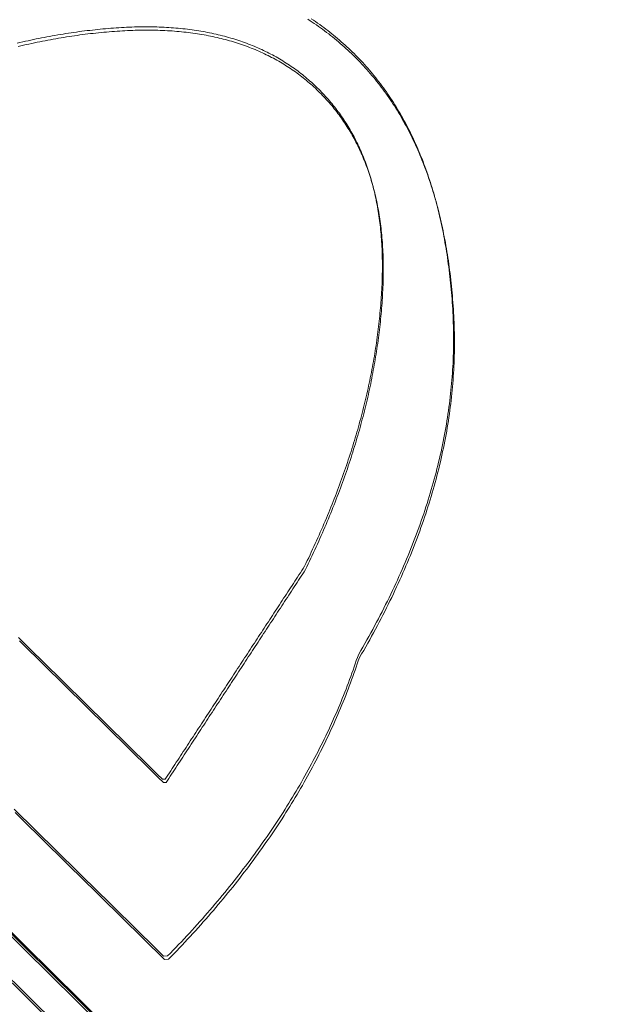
# Model space of a CAD drawing. Header units: millimetres. Extents: x 1589461 to 1701858, y 2333614 to 2610588.
# Tile 22 of 50: x 1597567 to 1597804, y 2355169 to 2355561. Entities that reach past the tile are written whole.
import ezdxf

# ---------------------------------------------------------------- set-up
doc = ezdxf.new("R2010")
doc.units = ezdxf.units.MM
doc.layers.add('isy-zv001-h02$0$A862-N-RLin', color=255, linetype='Continuous')
doc.layers.add('zv001-h02-a-200-1-0001$0$24_Innervegg', color=7, linetype='Continuous', lineweight=0)
doc.layers.add('zv001-h02-a-200-1-0001$0$271_Fast inventar', color=7, linetype='Continuous', lineweight=0)

msp = doc.modelspace()

# ---------------------------------------------------------------- linework, layer by layer
at = {"layer": 'isy-zv001-h02$0$A862-N-RLin', "flags": 128}
msp.add_lwpolyline([(1605059.14, 2357780.64), (1603644.68, 2359173.38), (1603191.61, 2359619.48), (1602384.31, 2358799.89), (1601542.21, 2357944.97), (1600700.12, 2357090.06), (1599822.93, 2356199.52), (1598610.53, 2357393.88), (1596996.6, 2355755.58), (1598403.45, 2354369.66), (1600077.1, 2352720.9)], close=True, dxfattribs=at)
at = {"layer": 'zv001-h02-a-200-1-0001$0$24_Innervegg'}
for p, q in [((1600079.49, 2352717.81), (1596998.94, 2355752.63)), ((1600079.85, 2352716.49), (1596999.29, 2355751.3)), ((1596989.81, 2355743.37), (1600070.37, 2352708.55)), ((1596990.17, 2355742.04), (1600070.73, 2352707.22))]:
    msp.add_line(p, q, dxfattribs=at)
at = {"layer": 'zv001-h02-a-200-1-0001$0$271_Fast inventar', "flags": 128}
for points in [[(1597564.4, 2355246.53), (1597567.24, 2355243.74), (1597570.08, 2355240.94), (1597572.92, 2355238.15), (1597575.76, 2355235.36), (1597578.6, 2355232.56), (1597581.44, 2355229.77), (1597584.28, 2355226.98), (1597587.12, 2355224.19), (1597589.96, 2355221.39), (1597592.8, 2355218.6), (1597595.64, 2355215.81), (1597598.48, 2355213.01), (1597601.32, 2355210.22), (1597604.16, 2355207.43), (1597607, 2355204.64), (1597609.84, 2355201.84), (1597612.68, 2355199.05), (1597615.52, 2355196.26), (1597618.36, 2355193.47), (1597621.2, 2355190.68), (1597624.04, 2355187.88), (1597625.65, 2355187.9), (1597626.76, 2355189.04), (1597627.86, 2355190.17), (1597628.95, 2355191.31), (1597630.04, 2355192.46), (1597631.12, 2355193.6), (1597632.2, 2355194.74), (1597633.25, 2355195.89), (1597634.31, 2355197.04), (1597635.37, 2355198.18), (1597636.41, 2355199.33), (1597637.45, 2355200.48), (1597638.48, 2355201.63), (1597639.51, 2355202.79), (1597640.53, 2355203.94), (1597641.53, 2355205.1), (1597642.54, 2355206.25), (1597643.54, 2355207.42), (1597644.53, 2355208.58), (1597645.51, 2355209.74), (1597646.48, 2355210.9), (1597647.45, 2355212.07), (1597648.4, 2355213.23), (1597649.36, 2355214.39), (1597650.31, 2355215.57), (1597651.25, 2355216.74), (1597652.18, 2355217.9), (1597653.11, 2355219.08), (1597654.03, 2355220.25), (1597654.94, 2355221.43), (1597655.84, 2355222.61), (1597656.75, 2355223.78), (1597657.64, 2355224.96), (1597658.52, 2355226.14), (1597659.4, 2355227.32), (1597660.27, 2355228.51), (1597661.13, 2355229.69), (1597661.98, 2355230.88), (1597662.83, 2355232.06), (1597663.67, 2355233.25), (1597664.51, 2355234.45), (1597665.34, 2355235.64), (1597666.15, 2355236.83), (1597666.97, 2355238.02), (1597667.77, 2355239.22), (1597668.58, 2355240.42), (1597669.37, 2355241.62), (1597670.16, 2355242.81), (1597670.93, 2355244.01), (1597671.71, 2355245.21), (1597672.47, 2355246.42), (1597673.23, 2355247.63), (1597673.98, 2355248.82), (1597674.72, 2355250.03), (1597675.46, 2355251.24), (1597676.19, 2355252.46), (1597676.91, 2355253.67), (1597677.62, 2355254.88), (1597678.33, 2355256.09), (1597679.03, 2355257.31), (1597679.73, 2355258.52), (1597680.42, 2355259.75), (1597681.09, 2355260.96), (1597681.77, 2355262.19), (1597682.44, 2355263.41), (1597683.1, 2355264.63), (1597683.75, 2355265.86), (1597684.39, 2355267.08), (1597685.03, 2355268.31), (1597685.66, 2355269.54), (1597686.29, 2355270.76), (1597686.9, 2355272), (1597687.51, 2355273.23), (1597688.12, 2355274.46), (1597688.71, 2355275.7), (1597689.3, 2355276.94), (1597689.89, 2355278.18), (1597690.46, 2355279.42), (1597691.03, 2355280.66), (1597691.59, 2355281.9), (1597692.14, 2355283.14), (1597692.69, 2355284.39), (1597693.23, 2355285.63), (1597693.76, 2355286.88), (1597694.28, 2355288.13), (1597694.81, 2355289.38), (1597695.31, 2355290.64), (1597695.83, 2355291.89), (1597696.32, 2355293.14), (1597696.81, 2355294.4), (1597697.29, 2355295.66), (1597697.77, 2355296.92), (1597698.23, 2355298.17), (1597698.71, 2355299.43), (1597699.16, 2355300.7), (1597699.6, 2355301.96), (1597700.05, 2355303.23), (1597700.48, 2355304.49), (1597700.92, 2355305.76), (1597701.33, 2355307.04), (1597701.87, 2355308.34), (1597702.69, 2355309.76), (1597703.5, 2355311.17), (1597704.32, 2355312.58), (1597705.11, 2355313.99), (1597705.9, 2355315.4), (1597706.69, 2355316.82), (1597707.45, 2355318.22), (1597708.22, 2355319.63), (1597708.97, 2355321.04), (1597709.71, 2355322.45), (1597710.45, 2355323.86), (1597711.18, 2355325.26), (1597711.89, 2355326.67), (1597712.59, 2355328.08), (1597713.3, 2355329.47), (1597713.99, 2355330.87), (1597714.67, 2355332.28), (1597715.33, 2355333.68), (1597715.99, 2355335.08), (1597716.65, 2355336.48), (1597717.3, 2355337.88), (1597717.93, 2355339.28), (1597718.56, 2355340.68), (1597719.17, 2355342.08), (1597719.78, 2355343.47), (1597720.38, 2355344.86), (1597720.97, 2355346.26), (1597721.55, 2355347.66), (1597722.12, 2355349.04), (1597722.68, 2355350.44), (1597723.23, 2355351.82), (1597723.78, 2355353.22), (1597724.31, 2355354.61), (1597724.84, 2355356), (1597725.35, 2355357.39), (1597725.86, 2355358.78), (1597726.36, 2355360.17), (1597726.85, 2355361.55), (1597727.32, 2355362.93), (1597727.8, 2355364.32), (1597728.26, 2355365.7), (1597728.71, 2355367.08), (1597729.16, 2355368.46), (1597729.59, 2355369.85), (1597730.01, 2355371.23), (1597730.43, 2355372.6), (1597730.84, 2355373.98), (1597731.24, 2355375.37), (1597731.63, 2355376.74), (1597732.01, 2355378.12), (1597732.38, 2355379.49), (1597732.73, 2355380.87), (1597733.09, 2355382.24), (1597733.43, 2355383.62), (1597733.77, 2355384.99), (1597734.09, 2355386.36), (1597734.41, 2355387.73), (1597734.71, 2355389.1), (1597735.01, 2355390.47), (1597735.3, 2355391.84), (1597735.58, 2355393.2), (1597735.85, 2355394.58), (1597736.11, 2355395.94), (1597736.36, 2355397.31), (1597736.61, 2355398.67), (1597736.84, 2355400.04), (1597737.07, 2355401.4), (1597737.28, 2355402.76), (1597737.48, 2355404.12), (1597737.68, 2355405.48), (1597737.88, 2355406.85), (1597738.06, 2355408.2), (1597738.23, 2355409.56), (1597738.39, 2355410.92), (1597738.53, 2355412.28), (1597738.68, 2355413.64), (1597738.81, 2355414.99), (1597738.94, 2355416.35), (1597739.05, 2355417.7), (1597739.16, 2355419.05), (1597739.26, 2355420.4), (1597739.34, 2355421.76), (1597739.43, 2355423.1), (1597739.5, 2355424.46), (1597739.56, 2355425.8), (1597739.61, 2355427.15), (1597739.65, 2355428.5), (1597739.69, 2355429.85), (1597739.7, 2355431.2), (1597739.72, 2355432.54), (1597739.74, 2355433.88), (1597739.73, 2355435.23), (1597739.71, 2355436.57), (1597739.69, 2355437.91), (1597739.66, 2355439.26), (1597739.62, 2355440.6), (1597739.58, 2355441.94), (1597739.52, 2355443.27), (1597739.45, 2355444.62), (1597739.37, 2355445.95), (1597739.29, 2355447.28), (1597739.2, 2355448.62), (1597739.11, 2355449.93), (1597739.01, 2355451.25), (1597738.9, 2355452.57), (1597738.79, 2355453.87), (1597738.66, 2355455.17), (1597738.54, 2355456.45), (1597738.4, 2355457.74), (1597738.26, 2355459.01), (1597738.11, 2355460.28), (1597737.96, 2355461.55), (1597737.81, 2355462.81), (1597737.63, 2355464.06), (1597737.47, 2355465.3), (1597737.29, 2355466.55), (1597737.11, 2355467.78), (1597736.91, 2355469), (1597736.71, 2355470.23), (1597736.52, 2355471.44), (1597736.3, 2355472.65), (1597736.09, 2355473.85), (1597735.87, 2355475.04), (1597735.64, 2355476.23), (1597735.41, 2355477.41), (1597735.16, 2355478.59), (1597734.92, 2355479.76), (1597734.66, 2355480.92), (1597734.41, 2355482.07), (1597734.14, 2355483.23), (1597733.87, 2355484.37), (1597733.59, 2355485.51), (1597733.31, 2355486.65), (1597733.02, 2355487.77), (1597732.72, 2355488.89), (1597732.42, 2355490), (1597732.11, 2355491.1), (1597731.79, 2355492.21), (1597731.48, 2355493.3), (1597731.14, 2355494.38), (1597730.82, 2355495.46), (1597730.47, 2355496.54), (1597730.13, 2355497.6), (1597729.77, 2355498.67), (1597729.41, 2355499.72), (1597729.05, 2355500.77), (1597728.68, 2355501.82), (1597728.3, 2355502.85), (1597727.91, 2355503.88), (1597727.53, 2355504.9), (1597727.13, 2355505.92), (1597726.72, 2355506.93), (1597726.31, 2355507.93), (1597725.9, 2355508.93), (1597725.48, 2355509.92), (1597725.05, 2355510.91), (1597724.62, 2355511.88), (1597724.17, 2355512.85), (1597723.73, 2355513.83), (1597723.28, 2355514.78), (1597722.81, 2355515.73), (1597722.35, 2355516.68), (1597721.88, 2355517.62), (1597721.4, 2355518.56), (1597720.92, 2355519.49), (1597720.43, 2355520.41), (1597719.93, 2355521.32), (1597719.43, 2355522.23), (1597718.92, 2355523.13), (1597718.4, 2355524.03), (1597717.88, 2355524.92), (1597717.35, 2355525.8), (1597716.82, 2355526.68), (1597716.28, 2355527.55), (1597715.73, 2355528.41), (1597715.18, 2355529.27), (1597714.62, 2355530.12), (1597714.05, 2355530.97), (1597713.48, 2355531.8), (1597712.9, 2355532.64), (1597712.32, 2355533.46), (1597711.72, 2355534.28), (1597711.13, 2355535.09), (1597710.52, 2355535.9), (1597709.92, 2355536.71), (1597709.3, 2355537.49), (1597708.68, 2355538.29), (1597708.06, 2355539.07), (1597707.41, 2355539.84), (1597706.78, 2355540.61), (1597706.13, 2355541.37), (1597705.47, 2355542.13), (1597704.82, 2355542.87), (1597704.15, 2355543.62), (1597703.48, 2355544.35), (1597702.8, 2355545.09), (1597702.12, 2355545.81), (1597701.43, 2355546.53), (1597700.73, 2355547.24), (1597700.03, 2355547.95), (1597699.32, 2355548.65), (1597698.6, 2355549.33), (1597697.88, 2355550.02), (1597697.16, 2355550.7), (1597696.41, 2355551.37), (1597695.68, 2355552.04), (1597694.93, 2355552.7), (1597694.17, 2355553.36), (1597693.42, 2355554), (1597692.65, 2355554.64), (1597691.88, 2355555.28), (1597691.1, 2355555.91), (1597690.32, 2355556.53), (1597689.53, 2355557.15), (1597688.72, 2355557.76), (1597687.93, 2355558.36), (1597687.12, 2355558.96), (1597686.3, 2355559.54), (1597685.47, 2355560.13), (1597684.65, 2355560.71), (1597683.82, 2355561.28), (1597682.97, 2355561.85)], [(1597564.76, 2355245.21), (1597567.6, 2355242.42), (1597570.44, 2355239.62), (1597573.28, 2355236.83), (1597576.12, 2355234.04), (1597578.96, 2355231.24), (1597581.8, 2355228.45), (1597584.64, 2355225.66), (1597587.48, 2355222.87), (1597590.32, 2355220.07), (1597593.16, 2355217.28), (1597596, 2355214.49), (1597598.84, 2355211.69), (1597601.68, 2355208.9), (1597604.52, 2355206.11), (1597607.35, 2355203.32), (1597610.2, 2355200.52), (1597613.04, 2355197.73), (1597615.87, 2355194.94), (1597618.72, 2355192.14), (1597621.56, 2355189.35), (1597624.39, 2355186.56), (1597626.01, 2355186.57), (1597627.11, 2355187.71), (1597628.21, 2355188.85), (1597629.31, 2355189.99), (1597630.4, 2355191.13), (1597631.47, 2355192.27), (1597632.55, 2355193.41), (1597633.61, 2355194.56), (1597634.67, 2355195.71), (1597635.73, 2355196.86), (1597636.77, 2355198), (1597637.81, 2355199.16), (1597638.84, 2355200.31), (1597639.87, 2355201.47), (1597640.89, 2355202.61), (1597641.89, 2355203.77), (1597642.9, 2355204.93), (1597643.9, 2355206.09), (1597644.88, 2355207.25), (1597645.86, 2355208.42), (1597646.84, 2355209.58), (1597647.81, 2355210.74), (1597648.76, 2355211.91), (1597649.72, 2355213.07), (1597650.67, 2355214.24), (1597651.6, 2355215.41), (1597652.54, 2355216.58), (1597653.47, 2355217.75), (1597654.39, 2355218.93), (1597655.3, 2355220.11), (1597656.2, 2355221.28), (1597657.1, 2355222.46), (1597658, 2355223.64), (1597658.88, 2355224.82), (1597659.75, 2355225.99), (1597660.63, 2355227.18), (1597661.49, 2355228.37), (1597662.34, 2355229.55), (1597663.19, 2355230.74), (1597664.03, 2355231.93), (1597664.87, 2355233.12), (1597665.7, 2355234.32), (1597666.51, 2355235.5), (1597667.33, 2355236.69), (1597668.13, 2355237.89), (1597668.94, 2355239.09), (1597669.73, 2355240.29), (1597670.52, 2355241.48), (1597671.29, 2355242.69), (1597672.07, 2355243.89), (1597672.83, 2355245.1), (1597673.59, 2355246.3), (1597674.34, 2355247.5), (1597675.08, 2355248.71), (1597675.82, 2355249.91), (1597676.55, 2355251.13), (1597677.27, 2355252.35), (1597677.98, 2355253.55), (1597678.69, 2355254.76), (1597679.39, 2355255.98), (1597680.09, 2355257.2), (1597680.78, 2355258.42), (1597681.45, 2355259.64), (1597682.13, 2355260.86), (1597682.8, 2355262.09), (1597683.46, 2355263.3), (1597684.11, 2355264.53), (1597684.75, 2355265.76), (1597685.39, 2355266.98), (1597686.02, 2355268.22), (1597686.65, 2355269.44), (1597687.26, 2355270.67), (1597687.87, 2355271.91), (1597688.47, 2355273.14), (1597689.07, 2355274.37), (1597689.66, 2355275.61), (1597690.25, 2355276.85), (1597690.82, 2355278.09), (1597691.39, 2355279.33), (1597691.95, 2355280.58), (1597692.5, 2355281.82), (1597693.04, 2355283.06), (1597693.59, 2355284.31), (1597694.12, 2355285.55), (1597694.64, 2355286.81), (1597695.17, 2355288.06), (1597695.67, 2355289.31), (1597696.19, 2355290.56), (1597696.68, 2355291.82), (1597697.17, 2355293.07), (1597697.65, 2355294.33), (1597698.13, 2355295.59), (1597698.59, 2355296.85), (1597699.06, 2355298.11), (1597699.52, 2355299.37), (1597699.96, 2355300.63), (1597700.41, 2355301.9), (1597700.84, 2355303.17), (1597701.27, 2355304.43), (1597701.69, 2355305.71), (1597702.23, 2355307.02), (1597703.04, 2355308.43), (1597703.86, 2355309.84), (1597704.68, 2355311.26), (1597705.47, 2355312.67), (1597706.26, 2355314.08), (1597707.04, 2355315.49), (1597707.81, 2355316.9), (1597708.58, 2355318.31), (1597709.33, 2355319.71), (1597710.07, 2355321.13), (1597710.81, 2355322.53), (1597711.53, 2355323.94), (1597712.24, 2355325.34), (1597712.95, 2355326.75), (1597713.66, 2355328.15), (1597714.34, 2355329.55), (1597715.03, 2355330.95), (1597715.69, 2355332.36), (1597716.35, 2355333.76), (1597717.01, 2355335.16), (1597717.66, 2355336.55), (1597718.29, 2355337.95), (1597718.92, 2355339.36), (1597719.53, 2355340.75), (1597720.14, 2355342.14), (1597720.74, 2355343.54), (1597721.33, 2355344.94), (1597721.91, 2355346.33), (1597722.48, 2355347.72), (1597723.04, 2355349.12), (1597723.59, 2355350.5), (1597724.14, 2355351.9), (1597724.67, 2355353.28), (1597725.19, 2355354.67), (1597725.71, 2355356.06), (1597726.22, 2355357.45), (1597726.72, 2355358.84), (1597727.21, 2355360.22), (1597727.68, 2355361.61), (1597728.16, 2355362.99), (1597728.62, 2355364.37), (1597729.07, 2355365.76), (1597729.52, 2355367.14), (1597729.95, 2355368.52), (1597730.37, 2355369.9), (1597730.78, 2355371.28), (1597731.2, 2355372.65), (1597731.6, 2355374.04), (1597731.99, 2355375.41), (1597732.36, 2355376.79), (1597732.74, 2355378.17), (1597733.09, 2355379.54), (1597733.45, 2355380.92), (1597733.79, 2355382.29), (1597734.12, 2355383.66), (1597734.45, 2355385.03), (1597734.77, 2355386.41), (1597735.07, 2355387.78), (1597735.37, 2355389.14), (1597735.66, 2355390.51), (1597735.94, 2355391.88), (1597736.21, 2355393.25), (1597736.47, 2355394.62), (1597736.72, 2355395.99), (1597736.97, 2355397.34), (1597737.2, 2355398.71), (1597737.42, 2355400.08), (1597737.64, 2355401.44), (1597737.84, 2355402.8), (1597738.04, 2355404.16), (1597738.23, 2355405.52), (1597738.41, 2355406.87), (1597738.59, 2355408.23), (1597738.75, 2355409.59), (1597738.89, 2355410.95), (1597739.03, 2355412.31), (1597739.17, 2355413.66), (1597739.3, 2355415.02), (1597739.41, 2355416.37), (1597739.52, 2355417.72), (1597739.61, 2355419.08), (1597739.7, 2355420.43), (1597739.79, 2355421.78), (1597739.86, 2355423.13), (1597739.92, 2355424.47), (1597739.97, 2355425.82), (1597740.01, 2355427.18), (1597740.04, 2355428.53), (1597740.06, 2355429.87), (1597740.08, 2355431.21), (1597740.1, 2355432.56), (1597740.08, 2355433.9), (1597740.07, 2355435.24), (1597740.05, 2355436.59), (1597740.02, 2355437.93), (1597739.98, 2355439.27), (1597739.94, 2355440.61), (1597739.88, 2355441.95), (1597739.81, 2355443.29), (1597739.73, 2355444.63), (1597739.65, 2355445.95), (1597739.56, 2355447.29), (1597739.47, 2355448.6), (1597739.36, 2355449.93), (1597739.25, 2355451.24), (1597739.14, 2355452.54), (1597739.02, 2355453.84), (1597738.9, 2355455.13), (1597738.76, 2355456.41), (1597738.62, 2355457.68), (1597738.47, 2355458.96), (1597738.32, 2355460.23), (1597738.16, 2355461.48), (1597737.99, 2355462.73), (1597737.83, 2355463.98), (1597737.65, 2355465.22), (1597737.47, 2355466.45), (1597737.27, 2355467.68), (1597737.07, 2355468.9), (1597736.88, 2355470.12), (1597736.66, 2355471.32), (1597736.45, 2355472.52), (1597736.22, 2355473.72), (1597736, 2355474.9), (1597735.77, 2355476.09), (1597735.52, 2355477.27), (1597735.28, 2355478.43), (1597735.02, 2355479.6), (1597734.77, 2355480.75), (1597734.5, 2355481.9), (1597734.23, 2355483.04), (1597733.95, 2355484.18), (1597733.67, 2355485.32), (1597733.38, 2355486.44), (1597733.08, 2355487.56), (1597732.78, 2355488.67), (1597732.47, 2355489.78), (1597732.15, 2355490.88), (1597731.84, 2355491.97), (1597731.5, 2355493.06), (1597731.17, 2355494.14), (1597730.83, 2355495.21), (1597730.49, 2355496.28), (1597730.13, 2355497.34), (1597729.77, 2355498.4), (1597729.41, 2355499.44), (1597729.04, 2355500.49), (1597728.66, 2355501.52), (1597728.27, 2355502.55), (1597727.89, 2355503.57), (1597727.49, 2355504.59), (1597727.08, 2355505.6), (1597726.67, 2355506.6), (1597726.25, 2355507.6), (1597725.84, 2355508.59), (1597725.41, 2355509.58), (1597724.98, 2355510.56), (1597724.53, 2355511.53), (1597724.08, 2355512.5), (1597723.64, 2355513.46), (1597723.17, 2355514.41), (1597722.71, 2355515.35), (1597722.24, 2355516.3), (1597721.75, 2355517.23), (1597721.28, 2355518.16), (1597720.78, 2355519.08), (1597720.29, 2355519.99), (1597719.79, 2355520.91), (1597719.28, 2355521.8), (1597718.76, 2355522.7), (1597718.24, 2355523.6), (1597717.71, 2355524.48), (1597717.17, 2355525.35), (1597716.64, 2355526.22), (1597716.09, 2355527.09), (1597715.54, 2355527.94), (1597714.98, 2355528.79), (1597714.41, 2355529.65), (1597713.84, 2355530.47), (1597713.26, 2355531.31), (1597712.68, 2355532.13), (1597712.08, 2355532.96), (1597711.49, 2355533.76), (1597710.88, 2355534.57), (1597710.27, 2355535.38), (1597709.66, 2355536.17), (1597709.04, 2355536.96), (1597708.42, 2355537.74), (1597707.77, 2355538.51), (1597707.14, 2355539.28), (1597706.49, 2355540.04), (1597705.83, 2355540.8), (1597705.17, 2355541.55), (1597704.51, 2355542.3), (1597703.84, 2355543.03), (1597703.16, 2355543.76), (1597702.48, 2355544.48), (1597701.78, 2355545.2), (1597701.09, 2355545.92), (1597700.39, 2355546.62), (1597699.67, 2355547.32), (1597698.96, 2355548.01), (1597698.23, 2355548.69), (1597697.51, 2355549.37), (1597696.77, 2355550.05), (1597696.04, 2355550.71), (1597695.29, 2355551.38), (1597694.53, 2355552.03), (1597693.77, 2355552.67), (1597693.01, 2355553.32), (1597692.24, 2355553.96), (1597691.46, 2355554.59), (1597690.68, 2355555.2), (1597689.89, 2355555.82), (1597689.08, 2355556.43), (1597688.29, 2355557.03), (1597687.48, 2355557.64), (1597686.66, 2355558.22), (1597685.83, 2355558.8), (1597685.01, 2355559.38), (1597684.17, 2355559.96), (1597683.33, 2355560.52), (1597682.49, 2355561.08), (1597681.63, 2355561.63)], [(1597566.14, 2355314.95), (1597568.28, 2355312.85), (1597570.41, 2355310.75), (1597572.53, 2355308.66), (1597574.66, 2355306.57), (1597576.8, 2355304.47), (1597578.93, 2355302.37), (1597581.05, 2355300.29), (1597583.18, 2355298.19), (1597585.32, 2355296.09), (1597587.44, 2355294), (1597589.57, 2355291.91), (1597591.7, 2355289.81), (1597593.84, 2355287.71), (1597595.96, 2355285.62), (1597598.09, 2355283.53), (1597600.22, 2355281.43), (1597602.36, 2355279.33), (1597604.48, 2355277.24), (1597606.61, 2355275.15), (1597608.74, 2355273.05), (1597610.87, 2355270.96), (1597613, 2355268.86), (1597615.13, 2355266.77), (1597617.26, 2355264.68), (1597619.39, 2355262.58), (1597621.52, 2355260.49), (1597623.65, 2355258.39), (1597624.66, 2355258.4), (1597625.22, 2355259.25), (1597625.77, 2355260.1), (1597626.33, 2355260.95), (1597626.88, 2355261.8), (1597627.44, 2355262.65), (1597627.99, 2355263.5), (1597628.55, 2355264.35), (1597629.1, 2355265.2), (1597629.66, 2355266.05), (1597630.22, 2355266.89), (1597630.77, 2355267.74), (1597631.33, 2355268.59), (1597631.88, 2355269.44), (1597632.44, 2355270.29), (1597633, 2355271.15), (1597633.55, 2355271.99), (1597634.11, 2355272.85), (1597634.66, 2355273.69), (1597635.22, 2355274.54), (1597635.77, 2355275.39), (1597636.34, 2355276.24), (1597636.9, 2355277.09), (1597637.45, 2355277.94), (1597638.01, 2355278.79), (1597638.56, 2355279.64), (1597639.12, 2355280.49), (1597639.68, 2355281.34), (1597640.23, 2355282.19), (1597640.79, 2355283.04), (1597641.34, 2355283.89), (1597641.9, 2355284.74), (1597642.45, 2355285.59), (1597643.01, 2355286.44), (1597643.57, 2355287.29), (1597644.12, 2355288.13), (1597644.68, 2355288.99), (1597645.23, 2355289.83), (1597645.79, 2355290.68), (1597646.34, 2355291.53), (1597646.9, 2355292.38), (1597647.46, 2355293.24), (1597648.01, 2355294.08), (1597648.57, 2355294.94), (1597649.13, 2355295.78), (1597649.69, 2355296.63), (1597650.24, 2355297.47), (1597650.8, 2355298.33), (1597651.36, 2355299.18), (1597651.91, 2355300.03), (1597652.47, 2355300.88), (1597653.02, 2355301.73), (1597653.58, 2355302.58), (1597654.13, 2355303.43), (1597654.69, 2355304.28), (1597655.25, 2355305.13), (1597655.81, 2355305.97), (1597656.36, 2355306.82), (1597656.92, 2355307.67), (1597657.47, 2355308.52), (1597658.03, 2355309.38), (1597658.58, 2355310.22), (1597659.14, 2355311.08), (1597659.69, 2355311.92), (1597660.25, 2355312.78), (1597660.81, 2355313.63), (1597661.37, 2355314.47), (1597661.93, 2355315.32), (1597662.48, 2355316.17), (1597663.04, 2355317.02), (1597663.59, 2355317.87), (1597664.15, 2355318.72), (1597664.7, 2355319.57), (1597665.26, 2355320.42), (1597665.82, 2355321.27), (1597666.37, 2355322.12), (1597666.93, 2355322.97), (1597667.48, 2355323.82), (1597668.04, 2355324.67), (1597668.6, 2355325.52), (1597669.16, 2355326.36), (1597669.71, 2355327.22), (1597670.27, 2355328.06), (1597670.82, 2355328.92), (1597671.38, 2355329.76), (1597671.93, 2355330.61), (1597672.49, 2355331.46), (1597673.05, 2355332.31), (1597673.6, 2355333.17), (1597674.16, 2355334.01), (1597674.72, 2355334.86), (1597675.27, 2355335.71), (1597675.83, 2355336.56), (1597676.39, 2355337.41), (1597676.94, 2355338.26), (1597677.5, 2355339.11), (1597678.05, 2355339.96), (1597678.61, 2355340.81), (1597679.16, 2355341.66), (1597679.72, 2355342.51), (1597680.28, 2355343.43), (1597680.83, 2355344.56), (1597681.37, 2355345.7), (1597681.91, 2355346.82), (1597682.45, 2355347.95), (1597682.97, 2355349.09), (1597683.5, 2355350.21), (1597684.02, 2355351.34), (1597684.54, 2355352.46), (1597685.04, 2355353.59), (1597685.56, 2355354.71), (1597686.06, 2355355.83), (1597686.55, 2355356.96), (1597687.04, 2355358.07), (1597687.53, 2355359.19), (1597688.01, 2355360.32), (1597688.49, 2355361.44), (1597688.96, 2355362.56), (1597689.43, 2355363.68), (1597689.89, 2355364.79), (1597690.34, 2355365.91), (1597690.8, 2355367.03), (1597691.25, 2355368.13), (1597691.69, 2355369.25), (1597692.12, 2355370.37), (1597692.55, 2355371.48), (1597692.98, 2355372.6), (1597693.41, 2355373.7), (1597693.82, 2355374.82), (1597694.24, 2355375.92), (1597694.64, 2355377.04), (1597695.04, 2355378.14), (1597695.44, 2355379.25), (1597695.85, 2355380.36), (1597696.23, 2355381.46), (1597696.61, 2355382.56), (1597696.98, 2355383.67), (1597697.36, 2355384.77), (1597697.73, 2355385.88), (1597698.1, 2355386.98), (1597698.45, 2355388.09), (1597698.81, 2355389.18), (1597699.16, 2355390.28), (1597699.49, 2355391.38), (1597699.84, 2355392.49), (1597700.17, 2355393.58), (1597700.51, 2355394.68), (1597700.83, 2355395.78), (1597701.15, 2355396.87), (1597701.46, 2355397.96), (1597701.77, 2355399.06), (1597702.07, 2355400.15), (1597702.38, 2355401.24), (1597702.67, 2355402.34), (1597702.97, 2355403.43), (1597703.25, 2355404.52), (1597703.53, 2355405.61), (1597703.8, 2355406.7), (1597704.07, 2355407.79), (1597704.34, 2355408.87), (1597704.6, 2355409.97), (1597704.85, 2355411.05), (1597705.11, 2355412.13), (1597705.36, 2355413.22), (1597705.6, 2355414.3), (1597705.84, 2355415.39), (1597706.06, 2355416.47), (1597706.29, 2355417.55), (1597706.51, 2355418.62), (1597706.73, 2355419.71), (1597706.94, 2355420.78), (1597707.15, 2355421.87), (1597707.35, 2355422.94), (1597707.55, 2355424.03), (1597707.73, 2355425.1), (1597707.92, 2355426.18), (1597708.11, 2355427.25), (1597708.28, 2355428.33), (1597708.46, 2355429.4), (1597708.62, 2355430.47), (1597708.79, 2355431.54), (1597708.94, 2355432.61), (1597709.1, 2355433.68), (1597709.25, 2355434.75), (1597709.38, 2355435.82), (1597709.52, 2355436.89), (1597709.66, 2355437.96), (1597709.79, 2355439.03), (1597709.91, 2355440.09), (1597710.03, 2355441.16), (1597710.15, 2355442.22), (1597710.26, 2355443.28), (1597710.36, 2355444.34), (1597710.46, 2355445.41), (1597710.55, 2355446.47), (1597710.64, 2355447.54), (1597710.72, 2355448.59), (1597710.81, 2355449.65), (1597710.88, 2355450.71), (1597710.95, 2355451.77), (1597711.02, 2355452.83), (1597711.07, 2355453.88), (1597711.13, 2355454.94), (1597711.17, 2355455.98), (1597711.21, 2355457.02), (1597711.25, 2355458.06), (1597711.28, 2355459.08), (1597711.3, 2355460.11), (1597711.32, 2355461.13), (1597711.32, 2355462.14), (1597711.33, 2355463.16), (1597711.33, 2355464.15), (1597711.32, 2355465.16), (1597711.3, 2355466.15), (1597711.28, 2355467.14), (1597711.25, 2355468.13), (1597711.21, 2355469.12), (1597711.17, 2355470.08), (1597711.13, 2355471.05), (1597711.07, 2355472.02), (1597711.02, 2355472.98), (1597710.95, 2355473.94), (1597710.88, 2355474.89), (1597710.8, 2355475.84), (1597710.71, 2355476.78), (1597710.62, 2355477.71), (1597710.53, 2355478.64), (1597710.42, 2355479.57), (1597710.31, 2355480.49), (1597710.2, 2355481.4), (1597710.07, 2355482.32), (1597709.94, 2355483.23), (1597709.8, 2355484.12), (1597709.67, 2355485.01), (1597709.52, 2355485.9), (1597709.36, 2355486.8), (1597709.21, 2355487.68), (1597709.04, 2355488.55), (1597708.86, 2355489.43), (1597708.69, 2355490.29), (1597708.5, 2355491.16), (1597708.32, 2355492.01), (1597708.12, 2355492.86), (1597707.91, 2355493.71), (1597707.7, 2355494.55), (1597707.48, 2355495.38), (1597707.26, 2355496.22), (1597707.03, 2355497.05), (1597706.8, 2355497.87), (1597706.56, 2355498.68), (1597706.31, 2355499.5), (1597706.05, 2355500.31), (1597705.79, 2355501.1), (1597705.53, 2355501.9), (1597705.26, 2355502.69), (1597704.97, 2355503.48), (1597704.68, 2355504.26), (1597704.4, 2355505.04), (1597704.1, 2355505.81), (1597703.8, 2355506.58), (1597703.48, 2355507.34), (1597703.17, 2355508.1), (1597702.84, 2355508.85), (1597702.51, 2355509.6), (1597702.18, 2355510.34), (1597701.83, 2355511.08), (1597701.49, 2355511.81), (1597701.14, 2355512.53), (1597700.77, 2355513.26), (1597700.41, 2355513.98), (1597700.03, 2355514.69), (1597699.65, 2355515.4), (1597699.27, 2355516.1), (1597698.88, 2355516.8), (1597698.48, 2355517.49), (1597698.08, 2355518.18), (1597697.67, 2355518.86), (1597697.25, 2355519.55), (1597696.82, 2355520.21), (1597696.39, 2355520.88), (1597695.96, 2355521.54), (1597695.51, 2355522.2), (1597695.06, 2355522.86), (1597694.62, 2355523.5), (1597694.15, 2355524.14), (1597693.69, 2355524.78), (1597693.21, 2355525.42), (1597692.73, 2355526.05), (1597692.24, 2355526.67), (1597691.75, 2355527.29), (1597691.26, 2355527.9), (1597690.75, 2355528.51), (1597690.24, 2355529.12), (1597689.71, 2355529.71), (1597689.19, 2355530.31), (1597688.67, 2355530.9), (1597688.13, 2355531.48), (1597687.59, 2355532.06), (1597687.04, 2355532.63), (1597686.48, 2355533.2), (1597685.93, 2355533.76), (1597685.36, 2355534.32), (1597684.78, 2355534.88), (1597684.21, 2355535.42), (1597683.62, 2355535.96), (1597683.03, 2355536.5), (1597682.44, 2355537.02), (1597681.85, 2355537.55), (1597681.24, 2355538.06), (1597680.64, 2355538.57), (1597680.03, 2355539.07), (1597679.41, 2355539.56), (1597678.79, 2355540.05), (1597678.17, 2355540.54), (1597677.54, 2355541.02), (1597676.9, 2355541.49), (1597676.26, 2355541.95), (1597675.61, 2355542.4), (1597674.97, 2355542.86), (1597674.31, 2355543.3), (1597673.64, 2355543.74), (1597672.98, 2355544.18), (1597672.32, 2355544.6), (1597671.63, 2355545.01), (1597670.96, 2355545.43), (1597670.27, 2355545.84), (1597669.59, 2355546.24), (1597668.89, 2355546.63), (1597668.19, 2355547.02), (1597667.49, 2355547.41), (1597666.78, 2355547.78), (1597666.07, 2355548.14), (1597665.35, 2355548.5), (1597664.63, 2355548.86), (1597663.9, 2355549.21), (1597663.17, 2355549.55), (1597662.43, 2355549.89), (1597661.69, 2355550.22), (1597660.94, 2355550.54), (1597660.19, 2355550.86), (1597659.43, 2355551.17), (1597658.67, 2355551.48), (1597657.9, 2355551.77), (1597657.13, 2355552.07), (1597656.35, 2355552.35), (1597655.57, 2355552.64), (1597654.79, 2355552.91), (1597653.99, 2355553.18), (1597653.2, 2355553.44), (1597652.4, 2355553.69), (1597651.59, 2355553.94), (1597650.79, 2355554.18), (1597649.97, 2355554.42), (1597649.15, 2355554.64), (1597648.32, 2355554.87), (1597647.49, 2355555.08), (1597646.66, 2355555.29), (1597645.82, 2355555.49), (1597644.98, 2355555.69), (1597644.13, 2355555.88), (1597643.28, 2355556.07), (1597642.41, 2355556.25), (1597641.56, 2355556.42), (1597640.68, 2355556.58), (1597639.81, 2355556.74), (1597638.93, 2355556.9), (1597638.04, 2355557.04), (1597637.16, 2355557.18), (1597636.27, 2355557.31), (1597635.37, 2355557.44), (1597634.46, 2355557.56), (1597633.55, 2355557.68), (1597632.65, 2355557.79), (1597631.73, 2355557.89), (1597630.81, 2355557.98), (1597629.88, 2355558.07), (1597628.95, 2355558.16), (1597628.01, 2355558.23), (1597627.07, 2355558.3), (1597626.12, 2355558.37), (1597625.17, 2355558.42), (1597624.22, 2355558.47), (1597623.25, 2355558.51), (1597622.3, 2355558.56), (1597621.32, 2355558.59), (1597620.34, 2355558.61), (1597619.37, 2355558.63), (1597618.38, 2355558.65), (1597617.39, 2355558.66), (1597616.39, 2355558.65), (1597615.39, 2355558.64), (1597614.39, 2355558.63), (1597613.38, 2355558.62), (1597612.37, 2355558.59), (1597611.34, 2355558.56), (1597610.33, 2355558.52), (1597609.29, 2355558.47), (1597608.26, 2355558.42), (1597607.22, 2355558.36), (1597606.18, 2355558.3), (1597605.13, 2355558.23), (1597604.08, 2355558.16), (1597603.02, 2355558.08), (1597601.96, 2355557.99), (1597600.9, 2355557.9), (1597599.85, 2355557.8), (1597598.79, 2355557.7), (1597597.73, 2355557.59), (1597596.67, 2355557.49), (1597595.61, 2355557.36), (1597594.55, 2355557.24), (1597593.49, 2355557.12), (1597592.43, 2355556.99), (1597591.36, 2355556.85), (1597590.3, 2355556.71), (1597589.23, 2355556.57), (1597588.17, 2355556.41), (1597587.11, 2355556.26), (1597586.03, 2355556.1), (1597584.98, 2355555.93), (1597583.9, 2355555.77), (1597582.84, 2355555.58), (1597581.77, 2355555.41), (1597580.7, 2355555.22), (1597579.63, 2355555.03), (1597578.56, 2355554.84), (1597577.48, 2355554.63), (1597576.41, 2355554.44), (1597575.34, 2355554.22), (1597574.26, 2355554.01), (1597573.19, 2355553.79), (1597572.12, 2355553.57), (1597571.04, 2355553.34), (1597569.97, 2355553.11), (1597568.89, 2355552.86), (1597567.81, 2355552.62), (1597566.73, 2355552.37), (1597565.65, 2355552.11)], [(1597566.5, 2355313.62), (1597568.64, 2355311.52), (1597570.77, 2355309.43), (1597572.89, 2355307.34), (1597575.02, 2355305.24), (1597577.16, 2355303.15), (1597579.29, 2355301.05), (1597581.41, 2355298.96), (1597583.54, 2355296.86), (1597585.68, 2355294.77), (1597587.8, 2355292.68), (1597589.93, 2355290.58), (1597592.06, 2355288.48), (1597594.2, 2355286.39), (1597596.32, 2355284.3), (1597598.45, 2355282.2), (1597600.58, 2355280.1), (1597602.72, 2355278.01), (1597604.84, 2355275.92), (1597606.97, 2355273.82), (1597609.1, 2355271.73), (1597611.23, 2355269.64), (1597613.36, 2355267.54), (1597615.49, 2355265.44), (1597617.62, 2355263.35), (1597619.75, 2355261.26), (1597621.88, 2355259.16), (1597624.01, 2355257.06), (1597625.02, 2355257.07), (1597625.57, 2355257.92), (1597626.13, 2355258.77), (1597626.68, 2355259.62), (1597627.24, 2355260.47), (1597627.79, 2355261.32), (1597628.35, 2355262.18), (1597628.9, 2355263.02), (1597629.46, 2355263.88), (1597630.02, 2355264.72), (1597630.58, 2355265.57), (1597631.13, 2355266.41), (1597631.69, 2355267.27), (1597632.24, 2355268.11), (1597632.8, 2355268.97), (1597633.36, 2355269.82), (1597633.91, 2355270.67), (1597634.47, 2355271.52), (1597635.02, 2355272.37), (1597635.58, 2355273.22), (1597636.13, 2355274.06), (1597636.7, 2355274.91), (1597637.26, 2355275.76), (1597637.81, 2355276.61), (1597638.37, 2355277.46), (1597638.92, 2355278.31), (1597639.48, 2355279.16), (1597640.04, 2355280.02), (1597640.59, 2355280.86), (1597641.15, 2355281.72), (1597641.7, 2355282.56), (1597642.26, 2355283.41), (1597642.81, 2355284.26), (1597643.37, 2355285.11), (1597643.93, 2355285.96), (1597644.48, 2355286.81), (1597645.04, 2355287.66), (1597645.59, 2355288.51), (1597646.15, 2355289.36), (1597646.7, 2355290.2), (1597647.26, 2355291.06), (1597647.82, 2355291.91), (1597648.37, 2355292.76), (1597648.93, 2355293.61), (1597649.49, 2355294.45), (1597650.05, 2355295.3), (1597650.6, 2355296.15), (1597651.16, 2355297), (1597651.72, 2355297.86), (1597652.27, 2355298.7), (1597652.83, 2355299.55), (1597653.38, 2355300.4), (1597653.94, 2355301.25), (1597654.49, 2355302.1), (1597655.05, 2355302.95), (1597655.61, 2355303.81), (1597656.16, 2355304.65), (1597656.72, 2355305.5), (1597657.27, 2355306.34), (1597657.83, 2355307.2), (1597658.39, 2355308.05), (1597658.94, 2355308.9), (1597659.5, 2355309.75), (1597660.05, 2355310.6), (1597660.61, 2355311.45), (1597661.17, 2355312.3), (1597661.73, 2355313.14), (1597662.29, 2355314), (1597662.84, 2355314.84), (1597663.4, 2355315.69), (1597663.95, 2355316.54), (1597664.51, 2355317.39), (1597665.06, 2355318.24), (1597665.62, 2355319.09), (1597666.18, 2355319.95), (1597666.73, 2355320.79), (1597667.29, 2355321.65), (1597667.84, 2355322.49), (1597668.4, 2355323.34), (1597668.96, 2355324.19), (1597669.51, 2355325.04), (1597670.07, 2355325.89), (1597670.63, 2355326.74), (1597671.18, 2355327.59), (1597671.74, 2355328.44), (1597672.29, 2355329.29), (1597672.85, 2355330.14), (1597673.4, 2355330.99), (1597673.96, 2355331.84), (1597674.51, 2355332.69), (1597675.08, 2355333.53), (1597675.63, 2355334.38), (1597676.19, 2355335.23), (1597676.75, 2355336.09), (1597677.3, 2355336.93), (1597677.86, 2355337.79), (1597678.41, 2355338.63), (1597678.97, 2355339.48), (1597679.52, 2355340.33), (1597680.08, 2355341.18), (1597680.64, 2355342.11), (1597681.19, 2355343.24), (1597681.73, 2355344.37), (1597682.27, 2355345.49), (1597682.81, 2355346.62), (1597683.33, 2355347.76), (1597683.86, 2355348.88), (1597684.38, 2355350.01), (1597684.9, 2355351.13), (1597685.4, 2355352.26), (1597685.92, 2355353.38), (1597686.42, 2355354.5), (1597686.91, 2355355.63), (1597687.4, 2355356.75), (1597687.89, 2355357.87), (1597688.37, 2355359), (1597688.85, 2355360.11), (1597689.32, 2355361.23), (1597689.79, 2355362.35), (1597690.25, 2355363.47), (1597690.7, 2355364.58), (1597691.16, 2355365.7), (1597691.6, 2355366.81), (1597692.05, 2355367.93), (1597692.48, 2355369.04), (1597692.91, 2355370.15), (1597693.34, 2355371.27), (1597693.77, 2355372.38), (1597694.18, 2355373.49), (1597694.59, 2355374.6), (1597695, 2355375.71), (1597695.4, 2355376.82), (1597695.8, 2355377.92), (1597696.2, 2355379.03), (1597696.59, 2355380.14), (1597696.97, 2355381.24), (1597697.34, 2355382.34), (1597697.72, 2355383.45), (1597698.09, 2355384.55), (1597698.45, 2355385.65), (1597698.81, 2355386.76), (1597699.16, 2355387.86), (1597699.52, 2355388.96), (1597699.85, 2355390.06), (1597700.2, 2355391.16), (1597700.53, 2355392.25), (1597700.87, 2355393.35), (1597701.19, 2355394.45), (1597701.5, 2355395.54), (1597701.82, 2355396.63), (1597702.13, 2355397.73), (1597702.43, 2355398.82), (1597702.73, 2355399.92), (1597703.03, 2355401.01), (1597703.32, 2355402.1), (1597703.6, 2355403.2), (1597703.89, 2355404.28), (1597704.16, 2355405.37), (1597704.43, 2355406.46), (1597704.7, 2355407.55), (1597704.96, 2355408.64), (1597705.21, 2355409.72), (1597705.46, 2355410.81), (1597705.72, 2355411.89), (1597705.96, 2355412.98), (1597706.19, 2355414.06), (1597706.42, 2355415.14), (1597706.65, 2355416.22), (1597706.87, 2355417.3), (1597707.08, 2355418.39), (1597707.29, 2355419.46), (1597707.51, 2355420.54), (1597707.71, 2355421.62), (1597707.9, 2355422.7), (1597708.09, 2355423.78), (1597708.28, 2355424.85), (1597708.46, 2355425.92), (1597708.64, 2355427), (1597708.81, 2355428.08), (1597708.98, 2355429.14), (1597709.15, 2355430.21), (1597709.3, 2355431.28), (1597709.46, 2355432.35), (1597709.6, 2355433.43), (1597709.74, 2355434.5), (1597709.88, 2355435.57), (1597710.02, 2355436.63), (1597710.15, 2355437.7), (1597710.27, 2355438.77), (1597710.39, 2355439.83), (1597710.51, 2355440.9), (1597710.61, 2355441.96), (1597710.72, 2355443.02), (1597710.82, 2355444.09), (1597710.91, 2355445.15), (1597711, 2355446.21), (1597711.08, 2355447.26), (1597711.17, 2355448.33), (1597711.24, 2355449.38), (1597711.31, 2355450.45), (1597711.38, 2355451.5), (1597711.43, 2355452.56), (1597711.49, 2355453.61), (1597711.53, 2355454.65), (1597711.57, 2355455.69), (1597711.61, 2355456.73), (1597711.64, 2355457.76), (1597711.66, 2355458.78), (1597711.68, 2355459.81), (1597711.68, 2355460.81), (1597711.69, 2355461.83), (1597711.69, 2355462.83), (1597711.68, 2355463.83), (1597711.66, 2355464.83), (1597711.64, 2355465.82), (1597711.61, 2355466.8), (1597711.57, 2355467.79), (1597711.53, 2355468.76), (1597711.49, 2355469.73), (1597711.43, 2355470.69), (1597711.38, 2355471.66), (1597711.31, 2355472.61), (1597711.24, 2355473.56), (1597711.16, 2355474.51), (1597711.07, 2355475.45), (1597710.98, 2355476.38), (1597710.89, 2355477.32), (1597710.78, 2355478.25), (1597710.67, 2355479.16), (1597710.56, 2355480.08), (1597710.43, 2355480.99), (1597710.3, 2355481.9), (1597710.16, 2355482.8), (1597710.03, 2355483.69), (1597709.88, 2355484.58), (1597709.72, 2355485.47), (1597709.57, 2355486.36), (1597709.4, 2355487.22), (1597709.22, 2355488.1), (1597709.05, 2355488.97), (1597708.86, 2355489.83), (1597708.67, 2355490.68), (1597708.48, 2355491.54), (1597708.27, 2355492.38), (1597708.06, 2355493.22), (1597707.84, 2355494.06), (1597707.62, 2355494.89), (1597707.39, 2355495.72), (1597707.15, 2355496.54), (1597706.91, 2355497.35), (1597706.67, 2355498.17), (1597706.41, 2355498.98), (1597706.14, 2355499.78), (1597705.89, 2355500.57), (1597705.62, 2355501.36), (1597705.33, 2355502.15), (1597705.04, 2355502.94), (1597704.75, 2355503.71), (1597704.46, 2355504.48), (1597704.15, 2355505.26), (1597703.84, 2355506.02), (1597703.53, 2355506.77), (1597703.2, 2355507.52), (1597702.87, 2355508.27), (1597702.54, 2355509.02), (1597702.19, 2355509.75), (1597701.85, 2355510.48), (1597701.5, 2355511.21), (1597701.13, 2355511.93), (1597700.77, 2355512.65), (1597700.39, 2355513.36), (1597700.01, 2355514.07), (1597699.63, 2355514.77), (1597699.24, 2355515.47), (1597698.84, 2355516.16), (1597698.44, 2355516.85), (1597698.03, 2355517.54), (1597697.6, 2355518.22), (1597697.18, 2355518.89), (1597696.74, 2355519.56), (1597696.31, 2355520.22), (1597695.87, 2355520.88), (1597695.42, 2355521.53), (1597694.98, 2355522.18), (1597694.51, 2355522.82), (1597694.05, 2355523.46), (1597693.57, 2355524.1), (1597693.09, 2355524.72), (1597692.6, 2355525.34), (1597692.11, 2355525.97), (1597691.62, 2355526.58), (1597691.11, 2355527.19), (1597690.59, 2355527.79), (1597690.07, 2355528.39), (1597689.55, 2355528.99), (1597689.02, 2355529.57), (1597688.49, 2355530.16), (1597687.95, 2355530.73), (1597687.4, 2355531.3), (1597686.84, 2355531.88), (1597686.28, 2355532.44), (1597685.71, 2355533), (1597685.14, 2355533.55), (1597684.57, 2355534.1), (1597683.98, 2355534.64), (1597683.39, 2355535.17), (1597682.8, 2355535.7), (1597682.21, 2355536.22), (1597681.6, 2355536.73), (1597681, 2355537.24), (1597680.39, 2355537.75), (1597679.77, 2355538.24), (1597679.15, 2355538.73), (1597678.53, 2355539.21), (1597677.89, 2355539.69), (1597677.26, 2355540.16), (1597676.62, 2355540.62), (1597675.97, 2355541.08), (1597675.33, 2355541.53), (1597674.67, 2355541.97), (1597674, 2355542.41), (1597673.34, 2355542.85), (1597672.67, 2355543.27), (1597671.99, 2355543.69), (1597671.32, 2355544.1), (1597670.63, 2355544.51), (1597669.95, 2355544.92), (1597669.25, 2355545.31), (1597668.55, 2355545.7), (1597667.85, 2355546.08), (1597667.14, 2355546.46), (1597666.43, 2355546.82), (1597665.7, 2355547.18), (1597664.99, 2355547.53), (1597664.26, 2355547.89), (1597663.53, 2355548.23), (1597662.79, 2355548.56), (1597662.05, 2355548.9), (1597661.3, 2355549.21), (1597660.54, 2355549.53), (1597659.79, 2355549.85), (1597659.03, 2355550.16), (1597658.26, 2355550.45), (1597657.49, 2355550.75), (1597656.71, 2355551.03), (1597655.93, 2355551.31), (1597655.15, 2355551.59), (1597654.35, 2355551.85), (1597653.56, 2355552.11), (1597652.76, 2355552.37), (1597651.95, 2355552.62), (1597651.15, 2355552.86), (1597650.32, 2355553.09), (1597649.51, 2355553.32), (1597648.68, 2355553.54), (1597647.85, 2355553.76), (1597647.02, 2355553.97), (1597646.18, 2355554.17), (1597645.34, 2355554.36), (1597644.49, 2355554.55), (1597643.64, 2355554.75), (1597642.77, 2355554.92), (1597641.91, 2355555.09), (1597641.04, 2355555.25), (1597640.17, 2355555.42), (1597639.29, 2355555.57), (1597638.4, 2355555.71), (1597637.52, 2355555.85), (1597636.62, 2355555.99), (1597635.73, 2355556.11), (1597634.82, 2355556.23), (1597633.91, 2355556.35), (1597633.01, 2355556.46), (1597632.09, 2355556.57), (1597631.17, 2355556.66), (1597630.24, 2355556.74), (1597629.31, 2355556.83), (1597628.37, 2355556.9), (1597627.43, 2355556.98), (1597626.48, 2355557.04), (1597625.53, 2355557.1), (1597624.58, 2355557.15), (1597623.61, 2355557.19), (1597622.66, 2355557.23), (1597621.68, 2355557.26), (1597620.7, 2355557.28), (1597619.73, 2355557.3), (1597618.74, 2355557.32), (1597617.75, 2355557.33), (1597616.75, 2355557.33), (1597615.75, 2355557.31), (1597614.75, 2355557.3), (1597613.74, 2355557.29), (1597612.73, 2355557.26), (1597611.7, 2355557.23), (1597610.68, 2355557.19), (1597609.65, 2355557.14), (1597608.62, 2355557.09), (1597607.58, 2355557.03), (1597606.54, 2355556.97), (1597605.49, 2355556.9), (1597604.44, 2355556.83), (1597603.38, 2355556.75), (1597602.32, 2355556.66), (1597601.26, 2355556.57), (1597600.21, 2355556.47), (1597599.15, 2355556.38), (1597598.09, 2355556.27), (1597597.03, 2355556.16), (1597595.97, 2355556.04), (1597594.91, 2355555.92), (1597593.85, 2355555.79), (1597592.79, 2355555.67), (1597591.72, 2355555.52), (1597590.66, 2355555.39), (1597589.59, 2355555.24), (1597588.53, 2355555.09), (1597587.47, 2355554.93), (1597586.39, 2355554.77), (1597585.33, 2355554.61), (1597584.26, 2355554.44), (1597583.19, 2355554.26), (1597582.13, 2355554.08), (1597581.05, 2355553.89), (1597579.99, 2355553.71), (1597578.92, 2355553.51), (1597577.84, 2355553.31), (1597576.77, 2355553.11), (1597575.7, 2355552.89), (1597574.62, 2355552.69), (1597573.55, 2355552.46), (1597572.48, 2355552.24), (1597571.4, 2355552.01), (1597570.32, 2355551.78), (1597569.24, 2355551.54), (1597568.16, 2355551.29), (1597567.09, 2355551.05), (1597566.01, 2355550.79)]]:
    msp.add_lwpolyline(points, dxfattribs=at)

doc.saveas('drawing.dxf')
